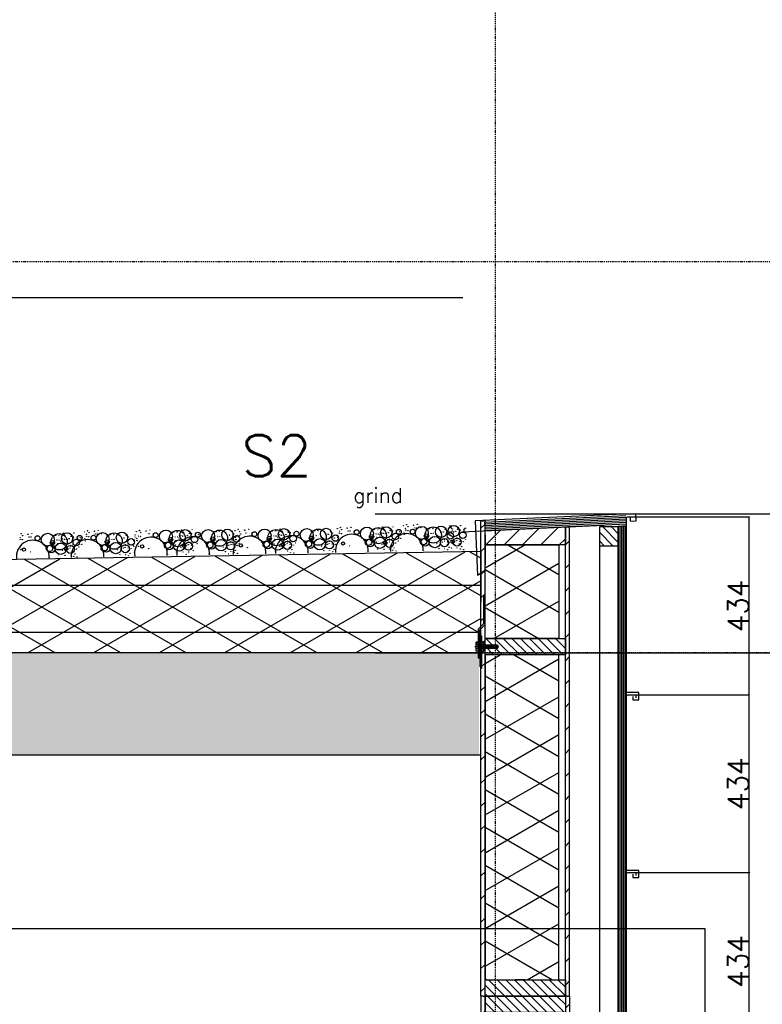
# Model space of a CAD drawing. Extents: x 0 to 297174, y -27731 to 163980.
# Tile 22 of 152: x 181118 to 182931, y -15995 to -13591. Entities that reach past the tile are written whole.
import ezdxf

# ---------------------------------------------------------------- set-up
doc = ezdxf.new("R2010")
doc.units = 0
doc.header["$LTSCALE"] = 5
doc.header["$MEASUREMENT"] = 0
doc.header["$PDMODE"] = 3
doc.header["$PDSIZE"] = 0.1
doc.linetypes.add('DASHDOT', pattern=[1, 0.5, -0.25, 0, -0.25])
doc.linetypes.add('DD1', pattern=[2.66667, 1.66667, -0.5, 0, -0.5])
doc.layers.get('0').update_dxf_attribs({"linetype": 'CONTINUOUS'})
doc.layers.get('DEFPOINTS').update_dxf_attribs({"linetype": 'CONTINUOUS'})
for name, color, linetype in [('_DETAILNUMMERSTEKST', 4, 'CONTINUOUS'), ('A--01A1_ACEER', 1, 'CONTINUOUS'), ('A--A21--_F-23-', 9, 'CONTINUOUS'), ('A--A23--_F--3-', 9, 'CONTINUOUS'), ('A--A25--_F--3-', 9, 'CONTINUOUS'), ('A--A42--_F--3-', 9, 'CONTINUOUS'), ('A--A42--_F-23-', 9, 'CONTINUOUS'), ('A--L13D3_VLOEREN', 3, 'CONTINUOUS'), ('A--L21--', 3, 'CONTINUOUS'), ('A--L21--_F-23-', 4, 'CONTINUOUS'), ('A--L21D2_BUITENWAND', 2, 'CONTINUOUS'), ('A--L25--', 7, 'CONTINUOUS'), ('A--L25--_F-23-', 7, 'CONTINUOUS'), ('A--L31--', 2, 'CONTINUOUS'), ('A--L35--', 7, 'CONTINUOUS'), ('A--L35--_F-23-', 7, 'CONTINUOUS'), ('A--L351-_F-23-', 7, 'CONTINUOUS'), ('A--L42--', 7, 'CONTINUOUS'), ('A--L42--_F--3-', 7, 'CONTINUOUS'), ('A--L42--_F-23-', 7, 'CONTINUOUS'), ('A--M$1A-_F123-', 1, 'CONTINUOUS'), ('A--T01A-18_TEKST', 1, 'CONTINUOUS'), ('STRAMIEN', 8, 'DD1'), ('X--LR---_CP', 7, 'CONTINUOUS')]:
    doc.layers.add(name, color=color, linetype=linetype)
doc.styles.add('HIEMSTRA', font='romans.shx')
doc.dimstyles.new('ALFA25', dxfattribs={"dimtxt": 50, "dimasz": 2, "dimexe": 0.3, "dimexo": 0.3, "dimgap": 2, "dimtad": 1, "dimdec": 0, "dimzin": 0, "dimdsep": 46, "dimtxsty": 'HIEMSTRA', "dimblk1": 'OBLIQUE', "dimblk2": 'OBLIQUE', "dimsah": 1, "dimcen": 0.09, "dimdle": 0.3, "dimclrd": 1, "dimclre": 1, "dimclrt": 2, "dimadec": 0, "dimazin": 0, "dimtfac": 0.75, "dimtdec": 4, "dimtix": 1, "dimtmove": 2, "dimatfit": 3, "dimldrblk": 'OBLIQUE', "dimfxl": 0, "dimtvp": 625, "dimtolj": 1, "dimtzin": 0, "dimarcsym": 0})

# ---------------------------------------------------------------- blocks, each defined once
blk = doc.blocks.new('NH40_196')
at = {"layer": 'A--A25--_F--3-'}
h = blk.add_hatch(dxfattribs=at)
h.set_pattern_fill('ALFALINE', color=256, scale=15, style=0, pattern_type=2)
h.set_pattern_definition([(45, (-6, 0), (-10.6066, 10.6066), [])])
h.paths.add_polyline_path([(0, 0), (0, 196), (40, 196), (40, 0)])
at = {"layer": 'A--L25--_F-23-', "color": 2, "linetype": 'Continuous'}
blk.add_lwpolyline([(0, 0), (0, 196), (40, 196), (40, 0)], close=True, dxfattribs=at)
at = {"layer": 'X--LR---_CP'}
for p in [(0, 0), (0, 0), (40, 0)]:
    blk.add_point(p, dxfattribs=at)
blk = doc.blocks.new('*U1483')
at = {"layer": 'A--A42--_F-23-', "linetype": 'Continuous'}
h = blk.add_hatch(dxfattribs=at)
h.set_pattern_fill('ALFALINE', color=256, scale=40, style=0)
h.set_pattern_definition([(45, (-182248.86, 15975.223), (-28.284271, 28.284271), [])])
h.paths.add_polyline_path([(0, 0), (-5, 0), (-5, 1160.7), (0, 1160.7), (5, 1160.7), (5, 0)])
at = {"layer": 'A--L42--_F-23-', "color": 2, "linetype": 'Continuous'}
for points in [[(0, 0), (-5, 0), (-5, 1160.7), (0, 1160.7)], [(0, 0), (5, 0), (5, 1160.7), (0, 1160.7)]]:
    blk.add_lwpolyline(points, dxfattribs=at)
blk = doc.blocks.new('*U1482')
at = {"layer": 'A--A42--_F-23-', "linetype": 'Continuous'}
h = blk.add_hatch(dxfattribs=at)
h.set_pattern_fill('ALFALINE', color=256, scale=40, style=0)
h.set_pattern_definition([(45, (-182454.86, 15975.223), (-28.284271, 28.284271), [])])
h.paths.add_polyline_path([(0, 0), (-5, 0), (-5, 1145.7), (0, 1145.7), (5, 1145.7), (5, 0)])
at = {"layer": 'A--L42--_F-23-', "color": 2, "linetype": 'Continuous'}
for points in [[(0, 0), (-5, 0), (-5, 1145.7), (0, 1145.7)], [(0, 0), (5, 0), (5, 1145.7), (0, 1145.7)]]:
    blk.add_lwpolyline(points, dxfattribs=at)
blk = doc.blocks.new('Q031612A')
at = {"layer": 'A--L35--_F-23-', "color": 1, "linetype": 'Continuous'}
for points in [[(0, 0), (0, 11), (-4.5, 11), (-5, 10.5), (-5, -10.5), (-4.5, -11), (0, -11), (0, -4.7), (-4.5, -4.7), (0, -4.7), (0, -11), (-4.5, -11), (-5, -10.5), (-5, -4.2), (-4.5, -4.7), (-5, -5.2)], [(-5, 4.4), (-4.5, 4.9), (-5, 5.4)], [(-4.5, 4.9), (0, 4.9), (0, -4.7)], [(1.7, 4.5), (0.6, -4.4)], [(0.6, 4.5), (0.6, -4.4)], [(3.2, 4.5), (2.1, -4.4)], [(4.7, 4.5), (3.6, -4.4)], [(6.2, 4.5), (5.1, -4.4)], [(7.7, 4.5), (6.6, -4.4)], [(9.2, 4.5), (8.1, -4.4)], [(10.7, 4.5), (9.6, -4.4)], [(12.3, 4.5), (11.2, -4.4)], [(13.8, 4.5), (12.7, -4.4)], [(15.3, 4.5), (14.2, -4.4)], [(16.8, 4.5), (15.7, -4.4)], [(18.3, 4.5), (17.2, -4.4)], [(19.8, 4.5), (18.7, -4.4)], [(21.3, 4.5), (20.2, -4.4)], [(22.8, 4.5), (21.7, -4.4)], [(24.3, 4.5), (23.2, -4.4)], [(25.9, 4.5), (24.8, -4.4)], [(27.4, 4.5), (26.3, -4.4)], [(28.9, 4.5), (27.8, -4.4)], [(30.4, 4.5), (29.3, -4.4)], [(31.9, 4.5), (30.8, -4.4)], [(33.4, 4.5), (32.3, -4.4)], [(34.9, 4.5), (33.8, -4.4)], [(36.4, 4.5), (35.3, -4.4)], [(37.9, 4.5), (36.8, -4.4)], [(39.5, 4.5), (38.4, -4.4)], [(41, 4.5), (39.9, -4.4)], [(42.5, 4.5), (41.4, -4.4)], [(44, 4.5), (42.9, -4.4)], [(45.5, 4.5), (44.4, -4.4)], [(47, 4.5), (45.9, -4.4)], [(47.6, -2.8), (47.5, -4.1)]]:
    blk.add_lwpolyline(points, dxfattribs=at)
blk.add_lwpolyline([(47.6, 4), (47.1, 4.5), (0, 4.5), (0, -4.4), (47.1, -4.4), (47.6, -3.9)], close=True, dxfattribs=at)
at = {"layer": 'A--L351-_F-23-', "color": 1, "linetype": 'DASHDOT'}
blk.add_lwpolyline([(-7.9, 0), (51.6, 0)], dxfattribs=at)
at = {"layer": 'X--LR---_CP', "color": 1, "linetype": 'DASHDOT'}
blk.add_point((0, 0), dxfattribs=at)
blk.add_point((0, 0), dxfattribs=at)
blk.add_point((0, 0), dxfattribs=at)
blk = doc.blocks.new('Q031611-')
at = {"layer": 'A--L35--_F-23-', "color": 1, "linetype": 'Continuous'}
for points in [[(5, 5.4), (5, 10.5), (4.5, 11), (0.5, 11), (0, 10.5), (0, 5.4), (0.5, 4.9), (4.5, 4.9), (5, 5.4), (5, 4.4), (4.5, 4.9), (5, 4.4), (5, -4.2), (4.5, -4.7), (0.5, -4.7), (0, -5.2), (0, -10.5), (0.5, -11), (4.5, -11), (5, -10.5), (5, -4.2), (4.5, -4.7), (5, -5.2), (4.5, -4.7), (0.5, -4.7), (0, -4.2), (0, -5.2), (0, 4.4), (0.5, 4.9), (0, 5.4), (0, 4.4)], [(0, 4.4), (0, -4.7)]]:
    blk.add_lwpolyline(points, dxfattribs=at)
at = {"layer": 'X--LR---_CP', "color": 1, "linetype": 'Continuous'}
blk.add_point((0, 0), dxfattribs=at)
blk.add_point((0, 0), dxfattribs=at)
blk.add_point((0, 0), dxfattribs=at)
blk = doc.blocks.new('Q020261-')
at = {"layer": 'A--A25--_F--3-'}
h = blk.add_hatch(dxfattribs=at)
h.set_pattern_fill('ALFALINE', color=256, scale=15, style=0, pattern_type=2)
h.set_pattern_definition([(45, (0, 0), (-10.6066, 10.6066), [])])
h.paths.add_polyline_path([(0, 0), (0, 46), (46, 46), (46, 0)])
at = {"layer": 'A--L25--_F-23-', "color": 2, "linetype": 'Continuous'}
blk.add_lwpolyline([(0, 0), (0, 46), (46, 46), (46, 0)], close=True, dxfattribs=at)
at = {"layer": 'X--LR---_CP'}
for p in [(0, 0), (0, 0), (46, 0)]:
    blk.add_point(p, dxfattribs=at)
blk = doc.blocks.new('*U1480')
at = {"layer": 'A--A42--_F-23-', "linetype": 'Continuous'}
h = blk.add_hatch(dxfattribs=at)
h.set_pattern_fill('ALFALINE', color=256, scale=40, style=0)
h.set_pattern_definition([(45, (-182248.86, 15975.223), (-28.284271, 28.284271), [])])
h.paths.add_polyline_path([(0, 0), (5, 0), (5, -1829), (0, -1829), (-5, -1829), (-5, 0)])
at = {"layer": 'A--L42--_F-23-', "color": 2, "linetype": 'Continuous'}
for points in [[(0, 0), (-5, 0), (-5, -1829), (0, -1829)], [(0, 0), (5, 0), (5, -1829), (0, -1829)]]:
    blk.add_lwpolyline(points, dxfattribs=at)
blk = doc.blocks.new('*U1479')
at = {"layer": 'A--A42--_F-23-', "linetype": 'Continuous'}
h = blk.add_hatch(dxfattribs=at)
h.set_pattern_fill('ALFALINE', color=256, scale=40, style=0)
h.set_pattern_definition([(45, (-182454.86, 15975.223), (-28.284271, 28.284271), [])])
h.paths.add_polyline_path([(0, 0), (5, 0), (5, -1829), (0, -1829), (-5, -1829), (-5, 0)])
at = {"layer": 'A--L42--_F-23-', "color": 2, "linetype": 'Continuous'}
for points in [[(0, 0), (-5, 0), (-5, -1829), (0, -1829)], [(0, 0), (5, 0), (5, -1829), (0, -1829)]]:
    blk.add_lwpolyline(points, dxfattribs=at)
blk = doc.blocks.new('_OBLIQUE')
at = {"color": 0, "linetype": 'ByBlock'}
blk.add_line((-0.5, -0.5), (0.5, 0.5), dxfattribs=at)
blk = doc.blocks.new('*D1387')
at = {"layer": 'A--M$1A-_F123-', "color": 1, "lineweight": -2, "ltscale": 10}
for p, q in [((182611.6, -15673.7), (182898.9, -15673.7)), ((182898.6, -16108), (182898.6, -15673.4)), ((182611.6, -16107.7), (182898.9, -16107.7))]:
    blk.add_line(p, q, dxfattribs=at)
at = {"layer": 'DEFPOINTS', "color": 0, "ltscale": 10}
for p in [(182611.3, -15673.7), (182898.6, -15673.7), (182611.3, -16107.7)]:
    blk.add_point(p, dxfattribs=at)
at = {"layer": 'A--M$1A-_F123-', "color": 1, "lineweight": -2, "ltscale": 10, "xscale": 2, "yscale": 2, "zscale": 2}
for p, rotation in [((182898.6, -15673.7), 90), ((182898.6, -16107.7), 270)]:
    blk.add_blockref('_OBLIQUE', p, dxfattribs=dict(at, rotation=rotation))
at = {"layer": 'A--M$1A-_F123-', "color": 2, "ltscale": 10, "insert": (182871.6, -15890.7), "char_height": 50, "attachment_point": 5, "rotation": 90, "style": 'HIEMSTRA'}
blk.add_mtext('\\A1;434', dxfattribs=at)
blk = doc.blocks.new('*D1388')
at = {"layer": 'A--M$1A-_F123-', "color": 1, "lineweight": -2, "ltscale": 10}
for p, q in [((182611.6, -15239.7), (182898.9, -15239.7)), ((182898.6, -15674), (182898.6, -15239.4)), ((182611.6, -15673.7), (182898.9, -15673.7))]:
    blk.add_line(p, q, dxfattribs=at)
at = {"layer": 'DEFPOINTS', "color": 0, "ltscale": 10}
for p in [(182611.3, -15239.7), (182898.6, -15239.7), (182611.3, -15673.7)]:
    blk.add_point(p, dxfattribs=at)
at = {"layer": 'A--M$1A-_F123-', "color": 1, "lineweight": -2, "ltscale": 10, "xscale": 2, "yscale": 2, "zscale": 2}
for p, rotation in [((182898.6, -15239.7), 90), ((182898.6, -15673.7), 270)]:
    blk.add_blockref('_OBLIQUE', p, dxfattribs=dict(at, rotation=rotation))
at = {"layer": 'A--M$1A-_F123-', "color": 2, "ltscale": 10, "insert": (182871.6, -15456.7), "char_height": 50, "attachment_point": 5, "rotation": 90, "style": 'HIEMSTRA'}
blk.add_mtext('\\A1;434', dxfattribs=at)
blk = doc.blocks.new('*D1389')
at = {"layer": 'A--M$1A-_F123-', "color": 1, "lineweight": -2, "ltscale": 10}
for p, q in [((182611.6, -14805.2), (182898.9, -14805.2)), ((182898.6, -15240), (182898.6, -14804.9)), ((182611.6, -15239.7), (182898.9, -15239.7))]:
    blk.add_line(p, q, dxfattribs=at)
at = {"layer": 'DEFPOINTS', "color": 0, "ltscale": 10}
for p in [(182611.3, -14805.2), (182898.6, -14805.2), (182611.3, -15239.7)]:
    blk.add_point(p, dxfattribs=at)
at = {"layer": 'A--M$1A-_F123-', "color": 1, "lineweight": -2, "ltscale": 10, "xscale": 2, "yscale": 2, "zscale": 2}
for p, rotation in [((182898.6, -14805.2), 90), ((182898.6, -15239.7), 270)]:
    blk.add_blockref('_OBLIQUE', p, dxfattribs=dict(at, rotation=rotation))
at = {"layer": 'A--M$1A-_F123-', "color": 2, "ltscale": 10, "insert": (182871.6, -15022.5), "char_height": 50, "attachment_point": 5, "rotation": 90, "style": 'HIEMSTRA'}
blk.add_mtext('\\A1;434', dxfattribs=at)
blk = doc.blocks.new('*U1448')
at = {"layer": 'A--A42--_F--3-', "linetype": 'Continuous'}
h = blk.add_hatch(dxfattribs=at)
h.set_pattern_fill('ALFALINE', color=256, scale=4, angle=225, style=0)
h.set_pattern_definition([(270, (0, 0), (4, 3e-14), [])])
h.paths.add_polyline_path([(0, 0), (-10, 0), (-10, 3447.8), (0, 3447.8), (10, 3447.8), (10, 0)])
at = {"layer": 'A--L42--_F--3-', "color": 3, "linetype": 'Continuous'}
for points in [[(0, 0), (-10, 0), (-10, 3447.8), (0, 3447.8)], [(0, 0), (10, 0), (10, 3447.8), (0, 3447.8)]]:
    blk.add_lwpolyline(points, dxfattribs=at)

msp = doc.modelspace()

# ---------------------------------------------------------------- hatches: boundary and pattern name
at = {"layer": 'A--A21--_F-23-'}
h = msp.add_hatch(dxfattribs=at)
h.set_pattern_fill('ALFAISO', color=256, scale=80, angle=270, style=0)
h.set_pattern_definition([(210, (347251.225, -117932.34), (-40, 69.282032), []), (150, (347251.225, -117932.34), (40, 69.282032), [])])
h.paths.add_polyline_path([(182244.4, -14889.7), (177388.9, -14972.3), (171968.5, -14873.1), (166588.9, -14972.5), (163120.7, -14873.1), (163120.6, -15136.5), (182243.9, -15136.4)])
h = msp.add_hatch(dxfattribs=at)
h.set_pattern_fill('ALFAISO', color=256, scale=80, angle=270, style=0, pattern_type=2)
h.set_pattern_definition([(210, (294890.28, -117931.12), (-40, 69.282032), []), (150, (294890.28, -117931.12), (40, 69.282032), [])])
h.paths.add_polyline_path([(182253.9, -14873.5), (182433.9, -14873.5), (182433.9, -15101.9), (182253.9, -15101.9)])
h = msp.add_hatch(dxfattribs=at)
h.set_pattern_fill('ALFAISO', color=256, scale=80, angle=270, style=0, pattern_type=2)
h.set_pattern_definition([(330, (112307.716, -118916.754), (40, 69.28203), []), (30, (112307.716, -118916.754), (-40, 69.28203), [])])
h.paths.add_polyline_path([(182351.9, -15935.2), (182433.9, -15935.2), (182433.9, -15141.9), (182253.9, -15141.9), (182253.9, -15935.2), (182351.9, -15935.2), (182327.7, -15935.2)])
at = {"layer": 'A--A23--_F--3-'}
h = msp.add_hatch(dxfattribs=at)
h.set_pattern_fill('ALFABET', color=256, scale=20, angle=1, style=0, pattern_type=2)
h.set_pattern_definition([(134, (225108.11, -110893.12), (86.32078, 83.359), []), (129, (225108.11, -110893.12), (-143.64922, -10.04493), [15, -165]), (184, (225108.11, -110893.12), (30.37155, 149.9312), [12, -132]), (78.5486, (225096.14, -110893.96), (-113.27778, 139.88618), [12.74804, -140.22842]), (132.8158, (225108.81, -110853.13), (-213.99344, -29.37358), [22.5, -247.5]), (82.3644, (225090.98, -110855.57), (-183.50393, 198.05632), [19.12206, -210.3426]), (187.8158, (225108.8, -110853.13), (-183.50378, 198.05647), [18, -198]), (158, (225088.64, -110862.78), (-120.76856, -78.42802), [15, -165]), (213, (225088.64, -110862.78), (-46.12453, 145.8572), [12, -132]), (107.5486, (225078.58, -110869.31), (-166.89315, 67.42906), [12.74804, -140.22842]), (141.5, (225108.113, -110893.12), (-1.26964, 66.611074), [0, -130.4, 0, -134, 0, -132.5]), (171.5, (225108.11, -110893.12), (-51.229207, 79.788568), [0, -76.4, 0, -127.4, 0, -50.5]), (211.5, (225152.706, -110893.9), (-106.826954, -2.64699), [0, -50, 0, -156, 0, -207]), (221.5, (225172.7, -110894.25), (-116.270055, 22.05355), [0, -65, 0, -103.6, 0, -147]), (221.5, (225172.7, -110894.25), (-116.270055, 22.05355), [0, -65, 0, -103.6, 0, -147])])
edge = h.paths.add_edge_path()
edge.add_line((158943.9, -15387.2), (148563.9, -15387.2))
edge.add_line((148563.9, -15387.2), (148563.9, -15137.2))
edge.add_line((148563.9, -15137.2), (182238.9, -15137.2))
edge.add_line((182238.9, -15137.2), (182238.9, -15387.2))
edge.add_line((182238.9, -15387.2), (159513.9, -15387.2))
at = {"layer": 'A--A25--_F--3-'}
h = msp.add_hatch(dxfattribs=at)
h.set_pattern_fill('ANSI31', color=256, scale=10, angle=90, style=0)
h.set_pattern_definition([(45, (164172.48, -27613.292), (22.45064, -22.45064), [])])
h.paths.add_polyline_path([(182449.9, -14873.5), (182253.8, -14873.5), (182253.9, -14839.5), (182449.9, -14829.5)])
at = {"layer": 'A--A42--_F--3-'}
h = msp.add_hatch(dxfattribs=at)
h.set_pattern_fill('ALFALINE', color=256, scale=4, angle=132.3132, style=0, pattern_type=2)
h.set_pattern_definition([(2.6868, (182603.2646, -14100.93), (0.187505, -3.995603), [])])
h.paths.add_polyline_path([(182598.6, -14819.1), (182597.7, -14800.1), (182251.7, -14816.4), (182252.6, -14835.3), (182252.9, -14841.3), (182598.9, -14825.1)])

# ---------------------------------------------------------------- linework, layer by layer
for centre, radius in [((181763, -14847.6), 13.8), ((181753.7, -14834.8), 0.331), ((181779.8, -14834.2), 0.331), ((181818.7, -14849.6), 15.8), ((181865.9, -14846.6), 13.8), ((181893.1, -14834), 0.331), ((181900.4, -14831), 0.331), ((181900.7, -14831.5), 0.331), ((181916.9, -14832.5), 0.331), ((181917.2, -14833), 0.331), ((181926.5, -14830.4), 0.331), ((181965.4, -14845.9), 15.8), ((181993.3, -14851), 19.8), ((181996, -14833), 0.331), ((182012.6, -14842.9), 13.8), ((182003.3, -14830), 0.331), ((182003.6, -14830.5), 0.331), ((182019.8, -14831.5), 0.331), ((182020.1, -14832), 0.331), ((182029.4, -14829.4), 0.331), ((182055.1, -14826.8), 0.331), ((182060, -14832.7), 0.331), ((182062.4, -14823.8), 0.331), ((182062.7, -14824.3), 0.331), ((182065.7, -14828.9), 0.331), ((182066, -14828.7), 0.331), ((182078.8, -14825.2), 0.331), ((182079.1, -14825.7), 0.331), ((182081.6, -14832.2), 0.331), ((182099.5, -14844.3), 15.8), ((182086.3, -14832.1), 0.331), ((182088.5, -14823.2), 0.331), ((182097.3, -14831.7), 0.331), ((182127.4, -14849.4), 19.8), ((182118.2, -14833.6), 0.331), ((182118.4, -14833.6), 0.331), ((182118.6, -14833.5), 0.331), ((182126.4, -14833.5), 0.331), ((182126.6, -14833.4), 0.331), ((182146.6, -14841.3), 13.8), ((182177.3, -14839.8), 13.8), ((182168, -14826.9), 0.331), ((182168.3, -14827.4), 0.331), ((182171.3, -14832), 0.331), ((182171.6, -14831.8), 0.331), ((182172.4, -14833.4), 0.331), ((182173.8, -14834.7), 0.331), ((182184.5, -14828.3), 0.331), ((182184.8, -14828.8), 0.331), ((182187.7, -14834.1), 0.331), ((182194.1, -14826.3), 0.331), ((182203, -14834.8), 0.331), ((181119, -14854.7), 0.331), ((181121.4, -14845.8), 0.331), ((181121.7, -14846.3), 0.331), ((181124.7, -14850.9), 0.331), ((181125, -14850.7), 0.331), ((181137.9, -14847.2), 0.331), ((181138.1, -14847.7), 0.331), ((181140.6, -14854.1), 0.331), ((181145.3, -14854.1), 0.331), ((181147.5, -14845.2), 0.331), ((181161.4, -14857.2), 5.94), ((181156.3, -14853.7), 0.331), ((181186.4, -14860.6), 15.8), ((181214.3, -14865.8), 19.8), ((181205.1, -14850), 0.331), ((181205.3, -14849.9), 0.331), ((181205.5, -14849.9), 0.331), ((181213.4, -14849.8), 0.331), ((181213.5, -14849.8), 0.331), ((181217, -14847.8), 0.331), ((181233.5, -14857.7), 13.8), ((181222.5, -14858.8), 0.331), ((181224.3, -14844.8), 0.331), ((181224.6, -14845.3), 0.331), ((181227.6, -14849.9), 0.331), ((181227.9, -14849.7), 0.331), ((181228.7, -14851.3), 0.331), ((181238.5, -14858.2), 0.331), ((181238.8, -14858.5), 0.331), ((181240.7, -14846.2), 0.331), ((181241, -14846.7), 0.331), ((181243.5, -14853.1), 0.331), ((181244, -14851.9), 0.331), ((181248.2, -14853.1), 0.331), ((181249, -14855.6), 0.331), ((181249, -14855.6), 0.331), ((181250.4, -14844.2), 0.331), ((181264.3, -14856.2), 5.94), ((181259.2, -14852.7), 0.331), ((181265.8, -14855.6), 0.331), ((181276, -14841.6), 0.331), ((181276.9, -14858), 0.331), ((181280.9, -14847.4), 0.331), ((181281, -14852.1), 0.331), ((181281.5, -14852.6), 0.331), ((181283.3, -14838.6), 0.331), ((181283.6, -14839.1), 0.331), ((181286.3, -14853.7), 0.331), ((181286.6, -14853.5), 0.331), ((181286.7, -14843.7), 0.331), ((181286.9, -14843.5), 0.331), ((181298.1, -14856), 5.94), ((181299.8, -14840), 0.331), ((181300.1, -14840.5), 0.331), ((181302.6, -14846.9), 0.331), ((181320.4, -14859.1), 15.8), ((181307.3, -14846.8), 0.331), ((181309.5, -14838), 0.331), ((181318.3, -14846.5), 0.331), ((181348.3, -14864.2), 19.8), ((181331.5, -14850.8), 0.331), ((181339.2, -14848.4), 0.331), ((181339.4, -14848.3), 0.331), ((181339.5, -14848.3), 0.331), ((181347.4, -14848.2), 0.331), ((181347.6, -14848.2), 0.331), ((181367.6, -14856.1), 13.8), ((181362.7, -14849.7), 0.331), ((181367.4, -14858.5), 0.331), ((181372.5, -14856.6), 0.331), ((181372.9, -14856.9), 0.331), ((181378, -14850.3), 0.331), ((181390, -14866.1), 7.92), ((181383.1, -14854), 0.331), ((181383.1, -14854), 0.331), ((181399.7, -14849.3), 0.331), ((181399.8, -14854), 0.331), ((181402.6, -14841), 0.331), ((181403.5, -14857.5), 0.331), ((181408.1, -14852.1), 0.331), ((181409.9, -14838.1), 0.331), ((181410.2, -14838.5), 0.331), ((181412.8, -14853.2), 0.331), ((181413.1, -14853), 0.331), ((181413.2, -14843.2), 0.331), ((181413.5, -14843), 0.331), ((181426.4, -14839.5), 0.331), ((181426.7, -14840), 0.331), ((181429.1, -14846.4), 0.331), ((181433.8, -14846.3), 0.331), ((181436, -14837.5), 0.331), ((181449.9, -14849.5), 5.94), ((181444.8, -14846), 0.331), ((181474.9, -14852.9), 15.8), ((181486.3, -14860.4), 5.32), ((181502.8, -14858), 19.8), ((181493.6, -14842.2), 0.331), ((181493.8, -14842.2), 0.331), ((181494, -14842.1), 0.331), ((181497.4, -14853.9), 0.331), ((181501.9, -14842.1), 0.331), ((181502, -14842.1), 0.331), ((181502.7, -14853.8), 0.331), ((181505.5, -14840), 0.331), ((181506.4, -14856.5), 0.331), ((181522, -14849.9), 13.8), ((181511, -14851.1), 0.331), ((181512.8, -14837.1), 0.331), ((181513.1, -14837.5), 0.331), ((181515.7, -14852.2), 0.331), ((181516, -14852), 0.331), ((181516.1, -14842.2), 0.331), ((181516.4, -14842), 0.331), ((181517.2, -14843.6), 0.331), ((181521.8, -14852.3), 0.331), ((181527, -14850.5), 0.331), ((181527.3, -14850.8), 0.331), ((181529.3, -14838.5), 0.331), ((181529.6, -14839), 0.331), ((181532, -14845.4), 0.331), ((181536.7, -14845.3), 0.331), ((181544.5, -14860), 7.92), ((181537.5, -14847.9), 0.331), ((181537.5, -14847.9), 0.331), ((181538.9, -14836.5), 0.331), ((181552.8, -14848.5), 5.94), ((181547.7, -14845), 0.331), ((181554.3, -14847.9), 0.331), ((181577.8, -14851.9), 15.8), ((181589.2, -14859.4), 5.32), ((181605.7, -14857), 19.8), ((181596.5, -14841.2), 0.331), ((181596.7, -14841.2), 0.331), ((181596.9, -14841.1), 0.331), ((181600.3, -14852.9), 0.331), ((181604.8, -14841.1), 0.331), ((181604.9, -14841.1), 0.331), ((181605.6, -14852.8), 0.331), ((181624.9, -14848.9), 13.8), ((181620.1, -14842.6), 0.331), ((181624.7, -14851.3), 0.331), ((181629.9, -14849.5), 0.331), ((181630.2, -14849.7), 0.331), ((181647.4, -14859), 7.92), ((181640.4, -14846.9), 0.331), ((181640.4, -14846.9), 0.331), ((181643.5, -14838.7), 0.331), ((181644.4, -14855.2), 0.331), ((181649, -14849.8), 0.331), ((181650.8, -14835.8), 0.331), ((181651.1, -14836.3), 0.331), ((181653.7, -14850.9), 0.331), ((181654, -14850.7), 0.331), ((181654.1, -14840.9), 0.331), ((181654.4, -14840.7), 0.331), ((181657.2, -14846.9), 0.331), ((181667.3, -14837.2), 0.331), ((181667.6, -14837.7), 0.331), ((181670.1, -14844.1), 0.331), ((181674.8, -14844), 0.331), ((181676.9, -14835.2), 0.331), ((181690.8, -14847.2), 5.94), ((181685.8, -14843.7), 0.331), ((181715.8, -14850.6), 15.8), ((181727.2, -14858.1), 5.32), ((181743.7, -14855.7), 19.8), ((181727.2, -14858.1), 0.331), ((181727.2, -14858.1), 0.331), ((181734.6, -14840), 0.331), ((181734.7, -14839.9), 0.331), ((181734.9, -14839.9), 0.331), ((181738.3, -14851.6), 0.331), ((181742.8, -14839.8), 0.331), ((181742.9, -14839.8), 0.331), ((181743.6, -14851.5), 0.331), ((181746.4, -14837.7), 0.331), ((181747.3, -14854.2), 0.331), ((181748, -14858.8), 0.331), ((181751.9, -14848.8), 0.331), ((181754, -14835.2), 0.331), ((181756.6, -14849.9), 0.331), ((181756.9, -14849.7), 0.331), ((181757, -14839.9), 0.331), ((181757.3, -14839.7), 0.331), ((181758.1, -14841.3), 0.331), ((181762.7, -14850), 0.331), ((181767.9, -14848.2), 0.331), ((181768.2, -14848.5), 0.331), ((181770.2, -14836.2), 0.331), ((181770.5, -14836.7), 0.331), ((181773, -14843.1), 0.331), ((181773.4, -14841.9), 0.331), ((181777.6, -14843), 0.331), ((181785.4, -14857.7), 7.92), ((181778.5, -14845.6), 0.331), ((181778.5, -14845.6), 0.331), ((181793.7, -14846.2), 5.94), ((181788.7, -14842.7), 0.331), ((181795.2, -14845.6), 0.331), ((181830.1, -14857.1), 5.32), ((181846.6, -14854.7), 19.8), ((181829.7, -14841.3), 0.331), ((181830.1, -14857.1), 0.331), ((181830.1, -14857.1), 0.331), ((181850.6, -14871.9), 13.8), ((181837.5, -14838.9), 0.331), ((181837.6, -14838.9), 0.331), ((181837.8, -14838.8), 0.331), ((181841.2, -14850.6), 0.331), ((181845.7, -14838.8), 0.331), ((181845.8, -14838.8), 0.331), ((181846.5, -14850.5), 0.331), ((181861, -14840.3), 0.331), ((181865.6, -14849), 0.331), ((181870.8, -14847.2), 0.331), ((181871.1, -14847.5), 0.331), ((181876.3, -14840.9), 0.331), ((181888.3, -14856.7), 7.92), ((181881.4, -14844.6), 0.331), ((181881.4, -14844.6), 0.331), ((181885.9, -14856.5), 0.331), ((181894, -14850.4), 0.331), ((181894.7, -14855.1), 0.331), ((181895.3, -14856), 0.331), ((181898, -14839.9), 0.331), ((181898.1, -14844.6), 0.331), ((181898.6, -14845.1), 0.331), ((181903.3, -14846.1), 0.331), ((181903.6, -14845.9), 0.331), ((181903.7, -14836.2), 0.331), ((181904, -14836), 0.331), ((181919.6, -14839.4), 0.331), ((181924.3, -14839.3), 0.331), ((181940.4, -14842.5), 5.94), ((181935.4, -14838.9), 0.331), ((181973.6, -14868.3), 9.89), ((181976.8, -14853.4), 5.32), ((181974.2, -14856), 0.331), ((181974.2, -14856), 0.331), ((181974.2, -14856), 0.331), ((181974.2, -14856), 0.331), ((181976.8, -14853.4), 0.331), ((181976.8, -14853.4), 0.331), ((181997.3, -14868.2), 13.8), ((181984.2, -14835.2), 0.331), ((181984.3, -14835.2), 0.331), ((181984.5, -14835.1), 0.331), ((181987.9, -14846.9), 0.331), ((181988.8, -14855.4), 0.331), ((181992.4, -14835.1), 0.331), ((181992.5, -14835), 0.331), ((181993.2, -14846.8), 0.331), ((181996.9, -14849.4), 0.331), ((181997.6, -14854.1), 0.331), ((181998.2, -14855), 0.331), ((182001.5, -14844.1), 0.331), ((182006.2, -14845.1), 0.331), ((182006.5, -14844.9), 0.331), ((182006.6, -14835.2), 0.331), ((182006.9, -14835), 0.331), ((182007.7, -14836.5), 0.331), ((182012.3, -14845.3), 0.331), ((182014.6, -14856.2), 0.331), ((182014.6, -14856.2), 0.331), ((182017.5, -14843.5), 0.331), ((182017.8, -14843.7), 0.331), ((182022.5, -14838.4), 0.331), ((182023, -14837.2), 0.331), ((182027.2, -14838.3), 0.331), ((182035, -14853), 7.92), ((182028.1, -14840.9), 0.331), ((182028.1, -14840.9), 0.331), ((182043.3, -14841.5), 5.94), ((182038.3, -14837.9), 0.331), ((182044.8, -14840.9), 0.331), ((182047.9, -14849.2), 0.331), ((182048, -14857.2), 0.331), ((182048.1, -14857.2), 0.331), ((182056, -14843.2), 0.331), ((182056.6, -14847.9), 0.331), ((182057.3, -14848.8), 0.331), ((182060.1, -14837.4), 0.331), ((182060.6, -14837.8), 0.331), ((182065.3, -14838.9), 0.331), ((182065.6, -14838.7), 0.331), ((182077.1, -14841.2), 5.94), ((182103.5, -14865.6), 7.91), ((182107.6, -14866.7), 9.89), ((182110.9, -14851.8), 5.32), ((182108.3, -14854.4), 0.331), ((182108.3, -14854.4), 0.331), ((182108.3, -14854.4), 0.331), ((182108.3, -14854.4), 0.331), ((182110.5, -14836), 0.331), ((182110.9, -14851.8), 0.331), ((182110.9, -14851.8), 0.331), ((182131.3, -14866.6), 13.8), ((182122, -14845.3), 0.331), ((182127.3, -14845.2), 0.331), ((182141.7, -14834.9), 0.331), ((182154.7, -14868.1), 9.89), ((182146.4, -14843.7), 0.331), ((182148.7, -14854.6), 0.331), ((182148.7, -14854.6), 0.331), ((182151.6, -14841.9), 0.331), ((182151.9, -14842.1), 0.331), ((182154.9, -14857.9), 0.331), ((182157, -14835.6), 0.331), ((182169.1, -14851.4), 7.92), ((182162.1, -14839.3), 0.331), ((182162.1, -14839.3), 0.331), ((182166.2, -14840.9), 0.331), ((182170.9, -14842), 0.331), ((182171.2, -14841.8), 0.331), ((182173.8, -14839.4), 0.331), ((182185.4, -14866.6), 9.89), ((182177, -14842.2), 0.331), ((182179.3, -14853.1), 0.331), ((182179.3, -14853.1), 0.331), ((182182.2, -14840.4), 0.331), ((182182.5, -14840.6), 0.331), ((182185.2, -14858.2), 0.331), ((182185.6, -14856.4), 0.331), ((182187.2, -14835.3), 0.331), ((182190.3, -14858), 0.331), ((182191.9, -14835.2), 0.331), ((182199.7, -14849.9), 7.92), ((182192.8, -14837.7), 0.331), ((182192.8, -14837.7), 0.331), ((182197.4, -14857.6), 0.331), ((182197.5, -14857.6), 0.331), ((181119.1, -14859.4), 0.331), ((181119.6, -14859.8), 0.331), ((181124.3, -14860.9), 0.331), ((181128.1, -14884.8), 3.96), ((181124.6, -14860.7), 0.331), ((181190.4, -14882), 7.91), ((181194.6, -14883), 9.89), ((181185.8, -14878), 0.331), ((181197.8, -14868.2), 5.32), ((181195.2, -14870.8), 0.331), ((181195.2, -14870.8), 0.331), ((181195.2, -14870.8), 0.331), ((181195.2, -14870.8), 0.331), ((181197.6, -14878.4), 0.331), ((181197.6, -14878.4), 0.331), ((181197.6, -14878.4), 0.331), ((181197.6, -14878.4), 0.331), ((181197.8, -14868.2), 0.331), ((181197.8, -14868.2), 0.331), ((181218.2, -14882.9), 13.8), ((181208.9, -14861.7), 0.331), ((181209.4, -14881.4), 0.331), ((181209.8, -14870.2), 0.331), ((181214.2, -14861.6), 0.331), ((181217.9, -14864.2), 0.331), ((181218.6, -14868.9), 0.331), ((181219.2, -14869.8), 0.331), ((181227.2, -14859.9), 0.331), ((181231, -14883.8), 3.96), ((181227.5, -14859.7), 0.331), ((181241.7, -14884.5), 9.89), ((181232.9, -14879.8), 0.331), ((181233.3, -14860.1), 0.331), ((181235.6, -14871), 0.331), ((181235.6, -14871), 0.331), ((181241.1, -14880.8), 0.331), ((181241.5, -14876.1), 0.331), ((181241.8, -14874.3), 0.331), ((181246.6, -14875.8), 0.331), ((181256, -14867.7), 7.92), ((181248.6, -14882.4), 0.331), ((181253.7, -14875.5), 0.331), ((181253.8, -14875.5), 0.331), ((181262.4, -14878.5), 0.331), ((181268.8, -14864), 0.331), ((181268.9, -14872), 0.331), ((181269.1, -14872), 0.331), ((181277.6, -14862.7), 0.331), ((181278.2, -14863.6), 0.331), ((181324.4, -14880.4), 7.91), ((181328.6, -14881.4), 9.89), ((181319.9, -14876.4), 0.331), ((181331.8, -14866.6), 5.32), ((181329.3, -14869.2), 0.331), ((181329.3, -14869.2), 0.331), ((181329.3, -14869.2), 0.331), ((181329.3, -14869.2), 0.331), ((181331.7, -14876.8), 0.331), ((181331.7, -14876.8), 0.331), ((181331.7, -14876.8), 0.331), ((181331.7, -14876.8), 0.331), ((181331.8, -14866.6), 0.331), ((181331.8, -14866.6), 0.331), ((181352.3, -14881.3), 13.8), ((181342.9, -14860.1), 0.331), ((181348.2, -14860), 0.331), ((181365.5, -14881.7), 0.331), ((181375.7, -14882.9), 9.89), ((181366.9, -14878.2), 0.331), ((181369.7, -14869.4), 0.331), ((181369.7, -14869.4), 0.331), ((181370.6, -14881.5), 0.331), ((181375.2, -14879.2), 0.331), ((181375.5, -14874.5), 0.331), ((181375.9, -14872.7), 0.331), ((181380.6, -14874.2), 0.331), ((181382.7, -14880.8), 0.331), ((181387.7, -14873.9), 0.331), ((181387.8, -14873.9), 0.331), ((181390.9, -14881.8), 0.331), ((181395, -14874.6), 0.331), ((181395.4, -14863.5), 0.331), ((181396.4, -14876.9), 0.331), ((181404.2, -14862.1), 0.331), ((181404.8, -14863.1), 0.331), ((181408, -14877.1), 0.331), ((181412.8, -14877.6), 0.331), ((181416.6, -14877.1), 3.96), ((181432.9, -14882.7), 0.331), ((181478.9, -14874.2), 7.91), ((181483.1, -14875.3), 9.89), ((181474.3, -14870.3), 0.331), ((181483.7, -14863.1), 0.331), ((181483.7, -14863.1), 0.331), ((181483.7, -14863.1), 0.331), ((181483.7, -14863.1), 0.331), ((181486.1, -14870.7), 0.331), ((181486.1, -14870.7), 0.331), ((181486.1, -14870.7), 0.331), ((181486.1, -14870.7), 0.331), ((181486.3, -14860.4), 0.331), ((181486.3, -14860.4), 0.331), ((181491.8, -14879.6), 0.331), ((181506.8, -14875.2), 13.8), ((181497.9, -14873.6), 0.331), ((181498.3, -14862.5), 0.331), ((181507.1, -14861.1), 0.331), ((181507.7, -14862), 0.331), ((181510.9, -14876.1), 0.331), ((181511.3, -14879.3), 0.331), ((181515.7, -14876.6), 0.331), ((181519.5, -14876), 3.96), ((181519.6, -14880.3), 0.331), ((181520, -14875.6), 0.331), ((181530.2, -14876.7), 9.89), ((181521.4, -14872), 0.331), ((181524.1, -14863.3), 0.331), ((181524.1, -14863.3), 0.331), ((181525.1, -14875.4), 0.331), ((181529.6, -14873), 0.331), ((181530, -14868.3), 0.331), ((181530.3, -14866.5), 0.331), ((181535.1, -14868.1), 0.331), ((181535.8, -14881.7), 0.331), ((181537.2, -14874.6), 0.331), ((181538.2, -14880.7), 0.331), ((181542.2, -14867.7), 0.331), ((181542.3, -14867.7), 0.331), ((181545.4, -14875.7), 0.331), ((181550.9, -14870.7), 0.331), ((181581.8, -14873.2), 7.91), ((181586, -14874.3), 9.89), ((181577.2, -14869.3), 0.331), ((181586.6, -14862.1), 0.331), ((181586.6, -14862.1), 0.331), ((181586.6, -14862.1), 0.331), ((181586.6, -14862.1), 0.331), ((181589, -14869.7), 0.331), ((181589, -14869.7), 0.331), ((181589, -14869.7), 0.331), ((181589, -14869.7), 0.331), ((181589.2, -14859.4), 0.331), ((181589.2, -14859.4), 0.331), ((181594.7, -14878.6), 0.331), ((181609.6, -14874.2), 13.8), ((181614.2, -14878.3), 0.331), ((181622.5, -14879.3), 0.331), ((181622.9, -14874.6), 0.331), ((181633.1, -14875.7), 9.89), ((181624.3, -14871), 0.331), ((181627, -14862.3), 0.331), ((181627, -14862.3), 0.331), ((181628, -14874.4), 0.331), ((181632.5, -14872), 0.331), ((181632.9, -14867.3), 0.331), ((181633.2, -14865.5), 0.331), ((181635.9, -14872.3), 0.331), ((181636.3, -14861.2), 0.331), ((181638, -14867.1), 0.331), ((181640, -14873.6), 0.331), ((181641.1, -14879.7), 0.331), ((181645.1, -14866.7), 0.331), ((181645.1, -14859.8), 0.331), ((181645.2, -14866.7), 0.331), ((181645.7, -14860.8), 0.331), ((181648.3, -14874.6), 0.331), ((181648.9, -14874.8), 0.331), ((181653.8, -14869.7), 0.331), ((181653.7, -14875.3), 0.331), ((181657.6, -14874.8), 3.96), ((181673.8, -14880.4), 0.331), ((181719.8, -14871.9), 7.91), ((181724, -14873), 9.89), ((181715.3, -14868), 0.331), ((181724.6, -14860.8), 0.331), ((181724.6, -14860.8), 0.331), ((181724.6, -14860.8), 0.331), ((181724.6, -14860.8), 0.331), ((181727, -14868.4), 0.331), ((181727, -14868.4), 0.331), ((181727, -14868.4), 0.331), ((181727, -14868.4), 0.331), ((181732.7, -14877.3), 0.331), ((181747.7, -14872.9), 13.8), ((181738.8, -14871.3), 0.331), ((181739.2, -14860.2), 0.331), ((181748.6, -14859.8), 0.331), ((181751.8, -14873.8), 0.331), ((181752.3, -14877), 0.331), ((181756.6, -14874.3), 0.331), ((181760.5, -14873.8), 3.96), ((181760.5, -14878), 0.331), ((181760.9, -14873.3), 0.331), ((181771.1, -14874.4), 9.89), ((181762.3, -14869.7), 0.331), ((181765, -14861), 0.331), ((181765, -14861), 0.331), ((181766, -14873.1), 0.331), ((181770.5, -14870.7), 0.331), ((181770.9, -14866), 0.331), ((181771.3, -14864.2), 0.331), ((181776, -14865.8), 0.331), ((181776.7, -14879.4), 0.331), ((181778.1, -14872.3), 0.331), ((181779.1, -14878.4), 0.331), ((181783.1, -14865.4), 0.331), ((181783.2, -14865.4), 0.331), ((181786.3, -14873.4), 0.331), ((181791.8, -14868.4), 0.331), ((181822.7, -14870.9), 7.91), ((181826.9, -14872), 9.89), ((181818.2, -14867), 0.331), ((181827.5, -14859.8), 0.331), ((181827.5, -14859.8), 0.331), ((181827.5, -14859.8), 0.331), ((181827.5, -14859.8), 0.331), ((181829.9, -14867.4), 0.331), ((181829.9, -14867.4), 0.331), ((181829.9, -14867.4), 0.331), ((181829.9, -14867.4), 0.331), ((181835.6, -14876.3), 0.331), ((181855.2, -14876), 0.331), ((181863.4, -14877), 0.331), ((181863.8, -14872.3), 0.331), ((181874, -14873.4), 9.89), ((181865.2, -14868.7), 0.331), ((181867.9, -14860), 0.331), ((181867.9, -14860), 0.331), ((181868.9, -14872.1), 0.331), ((181873.4, -14869.7), 0.331), ((181873.8, -14865), 0.331), ((181874.2, -14863.2), 0.331), ((181878.9, -14864.8), 0.331), ((181881, -14871.3), 0.331), ((181882, -14877.4), 0.331), ((181885.5, -14867.6), 0.331), ((181886, -14864.4), 0.331), ((181886.1, -14864.4), 0.331), ((181889.2, -14872.4), 0.331), ((181894.7, -14867.4), 0.331), ((181898.5, -14870.1), 0.331), ((181903.3, -14870.6), 0.331), ((181907.1, -14870), 3.96), ((181923.4, -14875.7), 0.331), ((181969.4, -14867.2), 7.91), ((181964.9, -14863.3), 0.331), ((181976.6, -14863.7), 0.331), ((181976.6, -14863.7), 0.331), ((181976.6, -14863.7), 0.331), ((181976.6, -14863.7), 0.331), ((181982.3, -14872.6), 0.331), ((181988.4, -14866.6), 0.331), ((182001.4, -14869), 0.331), ((182001.9, -14872.3), 0.331), ((182006.2, -14869.6), 0.331), ((182010, -14869), 3.96), ((182010.1, -14873.3), 0.331), ((182010.5, -14868.6), 0.331), ((182020.7, -14869.7), 9.89), ((182011.9, -14865), 0.331), ((182015.6, -14868.4), 0.331), ((182020.1, -14866), 0.331), ((182020.5, -14861.3), 0.331), ((182020.9, -14859.5), 0.331), ((182025.6, -14861.1), 0.331), ((182026.3, -14874.7), 0.331), ((182027.7, -14867.6), 0.331), ((182028.7, -14873.7), 0.331), ((182031.8, -14880.6), 0.331), ((182032, -14880.7), 0.331), ((182032.7, -14860.7), 0.331), ((182032.8, -14860.7), 0.331), ((182035.9, -14868.6), 0.331), ((182041.4, -14863.7), 0.331), ((182098.9, -14861.7), 0.331), ((182110.7, -14862.1), 0.331), ((182110.7, -14862.1), 0.331), ((182110.7, -14862.1), 0.331), ((182110.7, -14862.1), 0.331), ((182116.4, -14871), 0.331), ((182135.9, -14870.7), 0.331), ((182141.5, -14882.5), 0.331), ((182144.2, -14871.7), 0.331), ((182144.5, -14867), 0.331), ((182145.9, -14863.4), 0.331), ((182149.6, -14866.8), 0.331), ((182154.2, -14864.4), 0.331), ((182154.6, -14859.7), 0.331), ((182155, -14882.2), 0.331), ((182159.7, -14859.5), 0.331), ((182161.7, -14866), 0.331), ((182162.7, -14872.1), 0.331), ((182165, -14867.1), 0.331), ((182165.8, -14879), 0.331), ((182166.1, -14879.1), 0.331), ((182166.1, -14865.9), 0.331), ((182166.6, -14869.1), 0.331), ((182166.7, -14859.1), 0.331), ((182166.9, -14859.1), 0.331), ((182170.4, -14862.2), 0.331), ((182170.9, -14866.5), 0.331), ((182174.8, -14865.9), 3.96), ((182172.1, -14881), 0.331), ((182174.8, -14870.2), 0.331), ((182175.2, -14865.5), 0.331), ((182176.6, -14861.9), 0.331), ((182180.3, -14865.2), 0.331), ((182184.8, -14862.9), 0.331), ((182185.6, -14880.7), 0.331), ((182191, -14871.5), 0.331), ((182192.4, -14864.5), 0.331), ((182193.4, -14870.5), 0.331), ((182196.5, -14877.5), 0.331), ((182196.7, -14877.6), 0.331), ((182200.6, -14865.5), 0.331), ((182206.1, -14860.6), 0.331), ((181119.5, -14884.8), 0.331), ((181124.3, -14885.4), 0.331), ((181144.4, -14890.4), 0.331), ((181189.6, -14904.4), 0.331), ((181203.3, -14887.4), 0.331), ((181212.6, -14898.4), 0.331), ((181212.6, -14898.4), 0.331), ((181212.6, -14898.4), 0.331), ((181212.6, -14898.4), 0.331), ((181222.4, -14883.8), 0.331), ((181222.8, -14887), 0.331), ((181227.2, -14884.4), 0.331), ((181228.4, -14898.9), 0.331), ((181231.1, -14888.1), 0.331), ((181231.4, -14883.3), 0.331), ((181236.6, -14883.1), 0.331), ((181241.9, -14898.6), 0.331), ((181247.3, -14889.4), 0.331), ((181249.6, -14901.4), 0.331), ((181249.7, -14888.4), 0.331), ((181252.8, -14895.4), 0.331), ((181253, -14895.5), 0.331), ((181256.9, -14883.4), 0.331), ((181257.8, -14903), 0.331), ((181337.3, -14885.8), 0.331), ((181356.9, -14885.4), 0.331), ((181362.4, -14897.3), 0.331), ((181365.1, -14886.5), 0.331), ((181375.9, -14897), 0.331), ((181383.6, -14899.8), 0.331), ((181383.7, -14886.8), 0.331), ((181386.8, -14893.8), 0.331), ((181387, -14893.9), 0.331), ((181398.3, -14891.6), 0.331), ((181398.3, -14891.6), 0.331), ((181398.3, -14891.6), 0.331), ((181398.3, -14891.6), 0.331), ((181478.1, -14896.7), 0.331), ((181501.2, -14890.6), 0.331), ((181501.2, -14890.6), 0.331), ((181501.2, -14890.6), 0.331), ((181501.2, -14890.6), 0.331), ((181516.9, -14891.1), 0.331), ((181524.6, -14896.2), 0.331), ((181530.4, -14890.9), 0.331), ((181538.1, -14893.6), 0.331), ((181541.3, -14887.6), 0.331), ((181541.5, -14887.7), 0.331), ((181546.3, -14895.2), 0.331), ((181581, -14895.7), 0.331), ((181619.8, -14890.1), 0.331), ((181627.5, -14895.2), 0.331), ((181633.3, -14889.8), 0.331), ((181639.2, -14889.3), 0.331), ((181639.2, -14889.3), 0.331), ((181639.2, -14889.3), 0.331), ((181639.2, -14889.3), 0.331), ((181641, -14892.6), 0.331), ((181644.2, -14886.6), 0.331), ((181644.4, -14886.7), 0.331), ((181649.2, -14894.2), 0.331), ((181719, -14894.4), 0.331), ((181742.1, -14888.3), 0.331), ((181742.1, -14888.3), 0.331), ((181742.1, -14888.3), 0.331), ((181742.1, -14888.3), 0.331), ((181757.8, -14888.8), 0.331), ((181771.3, -14888.6), 0.331), ((181779, -14891.4), 0.331), ((181782.2, -14885.3), 0.331), ((181782.4, -14885.4), 0.331), ((181787.3, -14893), 0.331), ((181860.7, -14887.8), 0.331), ((181874.2, -14887.6), 0.331), ((181881.9, -14890.3), 0.331), ((181885.1, -14884.3), 0.331), ((181885.3, -14884.4), 0.331), ((181888.8, -14884.6), 0.331), ((181888.8, -14884.6), 0.331), ((181888.8, -14884.6), 0.331), ((181888.8, -14884.6), 0.331), ((181968.6, -14889.6), 0.331), ((181991.7, -14883.6), 0.331), ((181991.7, -14883.6), 0.331), ((181991.7, -14883.6), 0.331), ((181991.7, -14883.6), 0.331), ((182007.4, -14884.1), 0.331), ((182020.9, -14883.8), 0.331), ((182028.6, -14886.6), 0.331), ((182036.9, -14888.2), 0.331), ((182162.7, -14885), 0.331), ((182193.3, -14883.5), 0.331), ((182201.6, -14885.1), 0.331)]:
    msp.add_circle(centre, radius)
for centre, radius, start, end in [((182208, -14838.3), 5.94, 103.8725, 258.2509), ((181438.2, -14894.5), 40, 352.6792, 189.4929), ((181541.1, -14893.5), 40, 354.0435, 188.1287), ((181679.1, -14892.2), 40, 355.9597, 186.2125), ((181782, -14891.2), 40, 357.3157, 184.8565), ((181928.7, -14887.5), 40, 355.9597, 186.2125), ((182062.7, -14885.9), 40, 357.3156, 184.8565), ((181149.7, -14902.2), 40, 355.9597, 186.2125), ((181283.7, -14900.6), 40, 357.3156, 184.8565)]:
    msp.add_arc(centre, radius, start, end)
at = {"layer": 'A--01A1_ACEER'}
msp.add_line((182199.6, -14270.3), (148609.5, -14270.3), dxfattribs=at)
at = {"layer": 'A--01A1_ACEER', "ltscale": 10}
for p, q in [((181985.5, -14797.2), (185197.1, -14797.2)), ((181985.5, -15137.2), (185197.1, -15137.2))]:
    msp.add_line(p, q, dxfattribs=at)
msp.add_lwpolyline([(180765.8, -17836.3), (182790.8, -17836.3), (182790.8, -15811.3), (180765.8, -15811.3)], close=True, dxfattribs=at)
at = {"layer": 'A--L13D3_VLOEREN'}
for p, q in [((182243.9, -14972.3), (148553.8, -14976.9)), ((182236.9, -15087.2), (148553.8, -15087)), ((182241.9, -15171.2), (182241.9, -15095.2)), ((182241.9, -15095.2), (182245.9, -15095.2)), ((182245.9, -15175.2), (182245.9, -15095.2))]:
    msp.add_line(p, q, dxfattribs=at)
msp.add_lwpolyline([(182240.9, -15149.2), (182240.9, -15080.9), (182253.9, -15067.9), (182253.9, -14997.9), (182249.9, -14997.9), (182249.9, -15066.2), (182236.9, -15079.2), (182236.9, -15149.2)], close=True, dxfattribs=at)
at = {"layer": 'A--L21--'}
for p, q in [((182244.4, -14889.7), (177388.9, -14972.3)), ((182243.9, -15136.4), (182244.4, -14889.7)), ((163120.6, -15136.5), (182243.9, -15136.4))]:
    msp.add_line(p, q, dxfattribs=at)
for points in [[(182253.9, -14873.5), (182433.9, -14873.5), (182433.9, -15101.9), (182253.9, -15101.9)], [(182351.9, -15935.2), (182433.9, -15935.2), (182433.9, -15141.9), (182253.9, -15141.9), (182253.9, -15935.2), (182351.9, -15935.2), (182327.7, -15935.2)]]:
    msp.add_lwpolyline(points, close=True, dxfattribs=at)
at = {"layer": 'A--L21--_F-23-', "linetype": 'Continuous'}
msp.add_lwpolyline([(182243.9, -15387.2), (179363.9, -15387.2)], dxfattribs=at)
at = {"layer": 'A--L21D2_BUITENWAND', "color": 4}
msp.add_lwpolyline([(182607.9, -14807.4), (182608.3, -14815.2), (182622.5, -14814.6), (182621.7, -14797.2), (182591.8, -14798.6), (182229.9, -14814.8), (182235.8, -14947), (182256.9, -14933.5)], dxfattribs=at)
for points in [[(182614.6, -15243.7), (182614.6, -15251.5), (182628.9, -15251.5), (182628.9, -15234.2), (182598.9, -15234.2), (182598.9, -14808.7, -0.414215), (182602.9, -14804.7), (182619.7, -14804.7, -0.410365), (182621.7, -14806.7), (182621.7, -14811.5)], [(182614.6, -15677.7), (182614.6, -15685.5), (182628.9, -15685.5), (182628.9, -15668.2), (182598.9, -15668.2), (182598.9, -15243.7, -0.414215), (182602.9, -15239.7), (182619.7, -15239.7, -0.410365), (182621.7, -15241.7), (182621.7, -15246.5)], [(182614.6, -15677.7), (182614.6, -15685.5), (182628.9, -15685.5), (182628.9, -15668.2), (182598.9, -15668.2), (182598.9, -15243.7, -0.414215), (182602.9, -15239.7), (182619.7, -15239.7, -0.410365), (182621.7, -15241.7), (182621.7, -15246.5)], [(182614.6, -16111.7), (182614.6, -16119.5), (182628.9, -16119.5), (182628.9, -16102.2), (182598.9, -16102.2), (182598.9, -15677.7, -0.414215), (182602.9, -15673.7), (182619.7, -15673.7, -0.410365), (182621.7, -15675.7), (182621.7, -15680.5)]]:
    msp.add_lwpolyline(points, format="xyb", dxfattribs=at)
at = {"layer": 'A--L25--_F-23-', "color": 2, "linetype": 'Continuous'}
for p, q in [((182449.9, -14922.2), (182449.9, -14829.5)), ((182253.9, -14848.5), (182253.9, -14922.2)), ((182439.9, -14873.5), (182253.9, -14873.5))]:
    msp.add_line(p, q, dxfattribs=at)
msp.add_lwpolyline([(182449.9, -14873.5), (182253.8, -14873.5), (182253.9, -14839.5), (182449.9, -14829.5)], close=True, dxfattribs=at)
at = {"layer": 'A--L31--'}
msp.add_line((182532.9, -14875.5), (182532.9, -17863.3), dxfattribs=at)
at = {"layer": 'A--L42--_F--3-', "color": 3, "linetype": 'Continuous'}
msp.add_line((182197.9, -14841.3), (182543.9, -14825.1), dxfattribs=at)
at = {"layer": 'STRAMIEN', "linetype": 'DASHDOT'}
for p, q in [((182278.9, -7954), (182278.9, -27281.9)), ((204639.8, -14182.2), (141598.3, -14182.2)), ((204644, -15137.2), (141263.9, -15137.2))]:
    msp.add_line(p, q, dxfattribs=at)
at = {"layer": 'X--LR---_CP'}
msp.add_point((182449.9, -14863.7), dxfattribs=at)
msp.add_point((182449.9, -14863.7), dxfattribs=at)

# ---------------------------------------------------------------- block references
at = {"layer": 'A--L25--', "xscale": -1}
msp.add_blockref('Q020261-', (182578.9, -14875.5), dxfattribs=at)
at = {"layer": 'A--L25--', "rotation": 90}
for p in [(182449.9, -15141.9), (182449.9, -15975.2), (182449.9, -16015.2)]:
    msp.add_blockref('NH40_196', p, dxfattribs=at)
at = {"layer": 'A--L35--', "xscale": -1, "rotation": 180}
msp.add_blockref('Q031612A', (182236.9, -15121.7), dxfattribs=at)
at = {"layer": 'A--L35--'}
msp.add_blockref('Q031611-', (182245.9, -15121.7), dxfattribs=at)
at = {"layer": 'A--L42--'}
for name, p in [('*U1483', (182248.9, -15975.2)), ('*U1482', (182454.9, -15975.2)), ('*U1448', (182588.9, -18275.4)), ('*U1480', (182248.9, -15975.2)), ('*U1479', (182454.9, -15975.2))]:
    msp.add_blockref(name, p, dxfattribs=at)

# ---------------------------------------------------------------- texts
at = {"layer": '_DETAILNUMMERSTEKST', "style": 'HIEMSTRA'}
msp.add_text('S2', height=100, dxfattribs=at).set_placement((181659.3, -14705.9))
at = {"layer": 'A--T01A-18_TEKST', "style": 'HIEMSTRA'}
msp.add_text('grind', height=36, dxfattribs=at).set_placement((181932.1, -14770.6))

# ---------------------------------------------------------------- dimensions: what is measured, and where the dimension line sits
at = {"layer": 'A--M$1A-_F123-'}
for base, p1, p2, picture, middle in [((182898.6083, -14805.2231), (182611.2867, -15239.7161), (182611.2867, -14805.2231), '*D1389', (182871.6083, -15022.4696)), ((182898.6, -15239.7), (182611.3, -15673.7), (182611.3, -15239.7), '*D1388', (182871.6, -15456.7)), ((182898.6, -15673.7), (182611.3, -16107.7), (182611.3, -15673.7), '*D1387', (182871.6, -15890.7))]:
    dim = msp.add_linear_dim(base=base, p1=p1, p2=p2, angle=90, dimstyle='ALFA25', dxfattribs=at)
    dim.commit()
    dim.dimension.update_dxf_attribs({"geometry": picture, "text_midpoint": middle})

doc.saveas('drawing.dxf')
